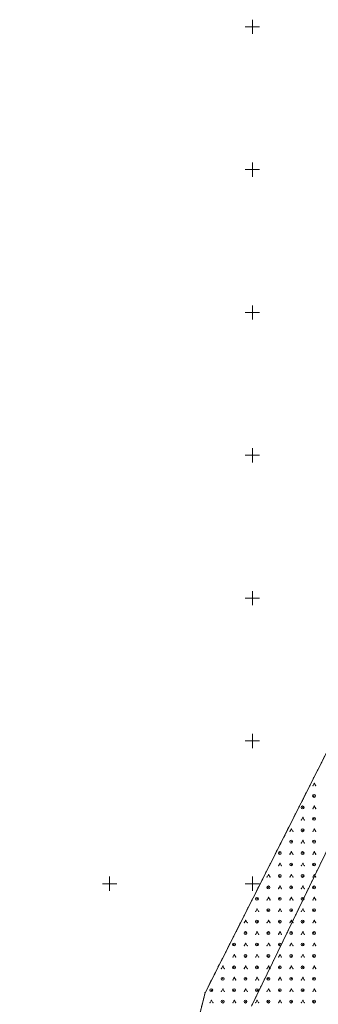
# Model space of a CAD drawing. Extents: x 6456700 to 6518119, y 5963420 to 5980059.
# Tile 134 of 256: x 6511987 to 6512092, y 5965557 to 5965902. Entities that reach past the tile are written whole.
import ezdxf

# ---------------------------------------------------------------- set-up
doc = ezdxf.new("R2010")
doc.units = 0
doc.header["$MEASUREMENT"] = 0
doc.linetypes.add('L_0_03', pattern=[1, 0.5, -0.5])
doc.linetypes.add('L_0_5A', pattern=[0.75, 0.5, -0.25])
doc.layers.get('0').update_dxf_attribs({"color": 2, "linetype": 'CONTINUOUS', "lineweight": 5})
for name, color, linetype, lineweight in [('203_punkt_graniczny', 7, 'CONTINUOUS', 18), ('218_kontur_uzytku_gruntowego', 96, 'L_0_03', 18), ('219_dzialka_ewidencyjna', 7, 'CONTINUOUS', 18), ('siatka_krzyrzy', 7, 'CONTINUOUS', 18), ('teren_zalesiony', 7, 'CONTINUOUS', 18)]:
    doc.layers.add(name, color=color, linetype=linetype, lineweight=lineweight)

# ---------------------------------------------------------------- blocks, each defined once
blk = doc.blocks.new('mdcp_nowa')
at = {"layer": '203_punkt_graniczny', "linetype": 'Continuous', "lineweight": 18, "true_color": 0x000000}
blk.add_hatch(color=18, dxfattribs=at).paths.add_polyline_path([(6494783.45, 5982011.79, 1), (6494783.45, 5982011.88, 1)])
at = {"layer": '203_punkt_graniczny', "color": 7, "linetype": 'Continuous', "lineweight": 18}
blk.add_circle((6494783.45, 5982011.84), 0.045, dxfattribs=at)
at = {"layer": '203_punkt_graniczny'}
blk.add_point((6494783.45, 5982011.84), dxfattribs=at)
at = {"layer": '218_kontur_uzytku_gruntowego', "lineweight": 18, "flags": 128}
for points in [[(6494783.45, 5982011.84), (6494839.49, 5982122.69)], [(6494855, 5982121.3), (6494799.66, 5982007.13)], [(6494777.87, 5981989.51), (6494783.45, 5982011.84)]]:
    blk.add_lwpolyline(points, dxfattribs=at)
at = {"layer": '218_kontur_uzytku_gruntowego'}
blk.add_point((6494783.45, 5982011.84), dxfattribs=at)
blk.add_point((6494783.45, 5982011.84), dxfattribs=at)
at = {"layer": '219_dzialka_ewidencyjna', "color": 3, "linetype": 'Continuous', "lineweight": 18, "flags": 128}
for points in [[(6494783.45, 5982011.84), (6494839.49, 5982122.69)], [(6494855, 5982121.3), (6494799.66, 5982007.13)], [(6494783.45, 5982011.84), (6494777.87, 5981989.51)]]:
    blk.add_lwpolyline(points, dxfattribs=at)
at = {"layer": '219_dzialka_ewidencyjna', "color": 3}
blk.add_point((6494783.45, 5982011.84), dxfattribs=at)
blk.add_point((6494783.45, 5982011.84), dxfattribs=at)
at = {"layer": 'siatka_krzyrzy', "linetype": 'Continuous', "lineweight": 18, "flags": 128}
for points in [[(6494797.5, 5982350), (6494802.5, 5982350)], [(6494800, 5982347.5), (6494800, 5982352.5)], [(6494800, 5982297.5), (6494800, 5982302.5)], [(6494797.5, 5982300), (6494802.5, 5982300)], [(6494797.5, 5982250), (6494802.5, 5982250)], [(6494800, 5982247.5), (6494800, 5982252.5)], [(6494800, 5982197.5), (6494800, 5982202.5)], [(6494797.5, 5982200), (6494802.5, 5982200)], [(6494797.5, 5982150), (6494802.5, 5982150)], [(6494800, 5982147.5), (6494800, 5982152.5)], [(6494800, 5982097.5), (6494800, 5982102.5)], [(6494797.5, 5982100), (6494802.5, 5982100)], [(6494747.5, 5982050), (6494752.5, 5982050)], [(6494750, 5982047.5), (6494750, 5982052.5)], [(6494797.5, 5982050), (6494802.5, 5982050)], [(6494800, 5982047.5), (6494800, 5982052.5)]]:
    blk.add_lwpolyline(points, dxfattribs=at)
at = {"layer": 'teren_zalesiony', "color": 7, "linetype": 'L_0_5A', "lineweight": 18, "flags": 128}
blk.add_lwpolyline([(6494749.04, 5981637.69), (6494755.66, 5981670.01), (6494737.46, 5981764.28), (6494737.16, 5981791.3), (6494749.04, 5981852.67), (6494764.75, 5981913.45), (6494775.9, 5981961.48), (6494777.87, 5981989.51), (6494783.45, 5982011.84), (6494839.49, 5982122.69), (6494841.39, 5982126.46), (6494851.65, 5982122.44), (6494855, 5982121.3), (6494865.72, 5982117.22), (6494882.84, 5982111.12), (6494875.44, 5982082.97), (6494872.69, 5982068.07), (6494858.39, 5982010.52), (6494853.7, 5981995.39), (6494844.87, 5981972.24), (6494839.8, 5981948.29), (6494834.59, 5981918.29), (6494833.67, 5981895.64), (6494825.04, 5981866.45), (6494815.66, 5981839.49), (6494806.63, 5981812.44), (6494796.98, 5981779.38), (6494788.24, 5981753.69), (6494779.47, 5981722.59), (6494776.56, 5981704.35), (6494773.52, 5981676.05), (6494771.09, 5981650.72), (6494766.1, 5981631.37), (6494758.67, 5981613.63), (6494743.13, 5981581.66), (6494718.51, 5981591.3), (6494736.43, 5981613.92)], close=True, dxfattribs=at)
at = {"layer": 'teren_zalesiony', "color": 7, "linetype": 'Continuous', "lineweight": 18, "flags": 128}
for points in [[(6494821.18, 5982084.34), (6494821.68, 5982085.21)], [(6494821.68, 5982085.21), (6494822.18, 5982084.34)], [(6494821.18, 5982076.34), (6494821.68, 5982077.21)], [(6494821.68, 5982077.21), (6494822.18, 5982076.34)], [(6494817.18, 5982072.34), (6494817.68, 5982073.21)], [(6494817.68, 5982073.21), (6494818.18, 5982072.34)], [(6494813.18, 5982068.34), (6494813.68, 5982069.21)], [(6494813.68, 5982069.21), (6494814.18, 5982068.34)], [(6494821.18, 5982068.34), (6494821.68, 5982069.21)], [(6494821.68, 5982069.21), (6494822.18, 5982068.34)], [(6494817.18, 5982064.34), (6494817.68, 5982065.21)], [(6494817.68, 5982065.21), (6494818.18, 5982064.34)], [(6494813.18, 5982060.34), (6494813.68, 5982061.21)], [(6494813.68, 5982061.21), (6494814.18, 5982060.34)], [(6494821.18, 5982060.34), (6494821.68, 5982061.21)], [(6494821.68, 5982061.21), (6494822.18, 5982060.34)], [(6494809.18, 5982056.34), (6494809.68, 5982057.21)], [(6494809.68, 5982057.21), (6494810.18, 5982056.34)], [(6494817.18, 5982056.34), (6494817.68, 5982057.21)], [(6494817.68, 5982057.21), (6494818.18, 5982056.34)], [(6494805.18, 5982052.34), (6494805.68, 5982053.21)], [(6494805.68, 5982053.21), (6494806.18, 5982052.34)], [(6494813.18, 5982052.34), (6494813.68, 5982053.21)], [(6494813.68, 5982053.21), (6494814.18, 5982052.34)], [(6494821.18, 5982052.34), (6494821.68, 5982053.21)], [(6494821.68, 5982053.21), (6494822.18, 5982052.34)], [(6494809.18, 5982048.34), (6494809.68, 5982049.21)], [(6494809.68, 5982049.21), (6494810.18, 5982048.34)], [(6494817.18, 5982048.34), (6494817.68, 5982049.21)], [(6494817.68, 5982049.21), (6494818.18, 5982048.34)], [(6494805.18, 5982044.34), (6494805.68, 5982045.21)], [(6494805.68, 5982045.21), (6494806.18, 5982044.34)], [(6494813.18, 5982044.34), (6494813.68, 5982045.21)], [(6494813.68, 5982045.21), (6494814.18, 5982044.34)], [(6494821.18, 5982044.34), (6494821.68, 5982045.21)], [(6494821.68, 5982045.21), (6494822.18, 5982044.34)], [(6494801.18, 5982040.34), (6494801.68, 5982041.21)], [(6494801.68, 5982041.21), (6494802.18, 5982040.34)], [(6494809.18, 5982040.34), (6494809.68, 5982041.21)], [(6494809.68, 5982041.21), (6494810.18, 5982040.34)], [(6494817.18, 5982040.34), (6494817.68, 5982041.21)], [(6494817.68, 5982041.21), (6494818.18, 5982040.34)], [(6494797.18, 5982036.34), (6494797.68, 5982037.21)], [(6494797.68, 5982037.21), (6494798.18, 5982036.34)], [(6494805.18, 5982036.34), (6494805.68, 5982037.21)], [(6494805.68, 5982037.21), (6494806.18, 5982036.34)], [(6494813.18, 5982036.34), (6494813.68, 5982037.21)], [(6494813.68, 5982037.21), (6494814.18, 5982036.34)], [(6494821.18, 5982036.34), (6494821.68, 5982037.21)], [(6494821.68, 5982037.21), (6494822.18, 5982036.34)], [(6494801.18, 5982032.34), (6494801.68, 5982033.21)], [(6494801.68, 5982033.21), (6494802.18, 5982032.34)], [(6494809.18, 5982032.34), (6494809.68, 5982033.21)], [(6494809.68, 5982033.21), (6494810.18, 5982032.34)], [(6494817.18, 5982032.34), (6494817.68, 5982033.21)], [(6494817.68, 5982033.21), (6494818.18, 5982032.34)], [(6494797.18, 5982028.34), (6494797.68, 5982029.21)], [(6494797.68, 5982029.21), (6494798.18, 5982028.34)], [(6494805.18, 5982028.34), (6494805.68, 5982029.21)], [(6494805.68, 5982029.21), (6494806.18, 5982028.34)], [(6494813.18, 5982028.34), (6494813.68, 5982029.21)], [(6494813.68, 5982029.21), (6494814.18, 5982028.34)], [(6494821.18, 5982028.34), (6494821.68, 5982029.21)], [(6494821.68, 5982029.21), (6494822.18, 5982028.34)], [(6494793.18, 5982024.34), (6494793.68, 5982025.21)], [(6494793.68, 5982025.21), (6494794.18, 5982024.34)], [(6494801.18, 5982024.34), (6494801.68, 5982025.21)], [(6494801.68, 5982025.21), (6494802.18, 5982024.34)], [(6494809.18, 5982024.34), (6494809.68, 5982025.21)], [(6494809.68, 5982025.21), (6494810.18, 5982024.34)], [(6494817.18, 5982024.34), (6494817.68, 5982025.21)], [(6494817.68, 5982025.21), (6494818.18, 5982024.34)], [(6494789.18, 5982020.34), (6494789.68, 5982021.21)], [(6494789.68, 5982021.21), (6494790.18, 5982020.34)], [(6494797.18, 5982020.34), (6494797.68, 5982021.21)], [(6494797.68, 5982021.21), (6494798.18, 5982020.34)], [(6494805.18, 5982020.34), (6494805.68, 5982021.21)], [(6494805.68, 5982021.21), (6494806.18, 5982020.34)], [(6494813.18, 5982020.34), (6494813.68, 5982021.21)], [(6494813.68, 5982021.21), (6494814.18, 5982020.34)], [(6494821.18, 5982020.34), (6494821.68, 5982021.21)], [(6494821.68, 5982021.21), (6494822.18, 5982020.34)], [(6494793.18, 5982016.34), (6494793.68, 5982017.21)], [(6494793.68, 5982017.21), (6494794.18, 5982016.34)], [(6494801.18, 5982016.34), (6494801.68, 5982017.21)], [(6494801.68, 5982017.21), (6494802.18, 5982016.34)], [(6494809.18, 5982016.34), (6494809.68, 5982017.21)], [(6494809.68, 5982017.21), (6494810.18, 5982016.34)], [(6494817.18, 5982016.34), (6494817.68, 5982017.21)], [(6494817.68, 5982017.21), (6494818.18, 5982016.34)], [(6494789.18, 5982012.34), (6494789.68, 5982013.21)], [(6494789.68, 5982013.21), (6494790.18, 5982012.34)], [(6494797.18, 5982012.34), (6494797.68, 5982013.21)], [(6494797.68, 5982013.21), (6494798.18, 5982012.34)], [(6494805.18, 5982012.34), (6494805.68, 5982013.21)], [(6494805.68, 5982013.21), (6494806.18, 5982012.34)], [(6494813.18, 5982012.34), (6494813.68, 5982013.21)], [(6494813.68, 5982013.21), (6494814.18, 5982012.34)], [(6494821.18, 5982012.34), (6494821.68, 5982013.21)], [(6494821.68, 5982013.21), (6494822.18, 5982012.34)], [(6494785.18, 5982008.34), (6494785.68, 5982009.21)], [(6494785.68, 5982009.21), (6494786.18, 5982008.34)], [(6494793.18, 5982008.34), (6494793.68, 5982009.21)], [(6494793.68, 5982009.21), (6494794.18, 5982008.34)], [(6494801.18, 5982008.34), (6494801.68, 5982009.21)], [(6494801.68, 5982009.21), (6494802.18, 5982008.34)], [(6494809.18, 5982008.34), (6494809.68, 5982009.21)], [(6494809.68, 5982009.21), (6494810.18, 5982008.34)], [(6494817.18, 5982008.34), (6494817.68, 5982009.21)], [(6494817.68, 5982009.21), (6494818.18, 5982008.34)]]:
    blk.add_lwpolyline(points, dxfattribs=at)
at = {"layer": 'teren_zalesiony', "color": 7, "linetype": 'Continuous', "lineweight": 18}
for centre in [(6494821.6, 5982080.75), (6494817.6, 5982076.75), (6494821.6, 5982072.75), (6494817.6, 5982068.75), (6494813.6, 5982064.75), (6494821.6, 5982064.75), (6494809.6, 5982060.75), (6494817.6, 5982060.75), (6494813.6, 5982056.75), (6494821.6, 5982056.75), (6494809.6, 5982052.75), (6494817.6, 5982052.75), (6494805.6, 5982048.75), (6494813.6, 5982048.75), (6494821.6, 5982048.75), (6494801.6, 5982044.75), (6494809.6, 5982044.75), (6494817.6, 5982044.75), (6494805.6, 5982040.75), (6494813.6, 5982040.75), (6494821.6, 5982040.75), (6494801.6, 5982036.75), (6494809.6, 5982036.75), (6494817.6, 5982036.75), (6494797.6, 5982032.75), (6494805.6, 5982032.75), (6494813.6, 5982032.75), (6494821.6, 5982032.75), (6494793.6, 5982028.75), (6494801.6, 5982028.75), (6494809.6, 5982028.75), (6494817.6, 5982028.75), (6494797.6, 5982024.75), (6494805.6, 5982024.75), (6494813.6, 5982024.75), (6494821.6, 5982024.75), (6494793.6, 5982020.75), (6494801.6, 5982020.75), (6494809.6, 5982020.75), (6494817.6, 5982020.75), (6494789.6, 5982016.75), (6494797.6, 5982016.75), (6494805.6, 5982016.75), (6494813.6, 5982016.75), (6494821.6, 5982016.75), (6494785.6, 5982012.75), (6494793.6, 5982012.75), (6494801.6, 5982012.75), (6494809.6, 5982012.75), (6494817.6, 5982012.75), (6494789.6, 5982008.75), (6494797.6, 5982008.75), (6494805.6, 5982008.75), (6494813.6, 5982008.75), (6494821.6, 5982008.75)]:
    blk.add_circle(centre, 0.5, dxfattribs=at)
at = {"layer": 'teren_zalesiony'}
for p in [(6494821.18, 5982084.34), (6494821.68, 5982085.21), (6494821.68, 5982085.21), (6494822.18, 5982084.34), (6494821.6, 5982080.75), (6494817.6, 5982076.75), (6494821.18, 5982076.34), (6494821.68, 5982077.21), (6494821.68, 5982077.21), (6494822.18, 5982076.34), (6494817.18, 5982072.34), (6494817.68, 5982073.21), (6494817.68, 5982073.21), (6494818.18, 5982072.34), (6494821.6, 5982072.75), (6494813.18, 5982068.34), (6494813.68, 5982069.21), (6494813.68, 5982069.21), (6494814.18, 5982068.34), (6494817.6, 5982068.75), (6494821.18, 5982068.34), (6494821.68, 5982069.21), (6494821.68, 5982069.21), (6494822.18, 5982068.34), (6494813.6, 5982064.75), (6494817.18, 5982064.34), (6494817.68, 5982065.21), (6494817.68, 5982065.21), (6494818.18, 5982064.34), (6494821.6, 5982064.75), (6494809.6, 5982060.75), (6494813.18, 5982060.34), (6494813.68, 5982061.21), (6494813.68, 5982061.21), (6494814.18, 5982060.34), (6494817.6, 5982060.75), (6494821.18, 5982060.34), (6494821.68, 5982061.21), (6494821.68, 5982061.21), (6494822.18, 5982060.34), (6494809.68, 5982057.21), (6494809.68, 5982057.21), (6494813.6, 5982056.75), (6494817.68, 5982057.21), (6494817.68, 5982057.21), (6494821.6, 5982056.75), (6494809.18, 5982056.34), (6494810.18, 5982056.34), (6494817.18, 5982056.34), (6494818.18, 5982056.34), (6494805.18, 5982052.34), (6494805.68, 5982053.21), (6494805.68, 5982053.21), (6494806.18, 5982052.34), (6494809.6, 5982052.75), (6494813.18, 5982052.34), (6494813.68, 5982053.21), (6494813.68, 5982053.21), (6494814.18, 5982052.34), (6494817.6, 5982052.75), (6494821.18, 5982052.34), (6494821.68, 5982053.21), (6494821.68, 5982053.21), (6494822.18, 5982052.34), (6494805.6, 5982048.75), (6494809.18, 5982048.34), (6494809.68, 5982049.21), (6494809.68, 5982049.21), (6494810.18, 5982048.34), (6494813.6, 5982048.75), (6494817.18, 5982048.34), (6494817.68, 5982049.21), (6494817.68, 5982049.21), (6494818.18, 5982048.34), (6494821.6, 5982048.75), (6494801.6, 5982044.75), (6494805.18, 5982044.34), (6494805.68, 5982045.21), (6494805.68, 5982045.21), (6494806.18, 5982044.34), (6494809.6, 5982044.75), (6494813.18, 5982044.34), (6494813.68, 5982045.21), (6494813.68, 5982045.21), (6494814.18, 5982044.34), (6494817.6, 5982044.75), (6494821.18, 5982044.34), (6494821.68, 5982045.21), (6494821.68, 5982045.21), (6494822.18, 5982044.34), (6494801.18, 5982040.34), (6494801.68, 5982041.21), (6494801.68, 5982041.21), (6494802.18, 5982040.34), (6494805.6, 5982040.75), (6494809.18, 5982040.34), (6494809.68, 5982041.21), (6494809.68, 5982041.21), (6494810.18, 5982040.34), (6494813.6, 5982040.75), (6494817.18, 5982040.34), (6494817.68, 5982041.21), (6494817.68, 5982041.21), (6494818.18, 5982040.34), (6494821.6, 5982040.75), (6494797.18, 5982036.34), (6494797.68, 5982037.21), (6494797.68, 5982037.21), (6494798.18, 5982036.34), (6494801.6, 5982036.75), (6494805.18, 5982036.34), (6494805.68, 5982037.21), (6494805.68, 5982037.21), (6494806.18, 5982036.34), (6494809.6, 5982036.75), (6494813.18, 5982036.34), (6494813.68, 5982037.21), (6494813.68, 5982037.21), (6494814.18, 5982036.34), (6494817.6, 5982036.75), (6494821.18, 5982036.34), (6494821.68, 5982037.21), (6494821.68, 5982037.21), (6494822.18, 5982036.34), (6494797.6, 5982032.75), (6494801.68, 5982033.21), (6494801.68, 5982033.21), (6494805.6, 5982032.75), (6494809.68, 5982033.21), (6494809.68, 5982033.21), (6494813.6, 5982032.75), (6494817.68, 5982033.21), (6494817.68, 5982033.21), (6494821.6, 5982032.75), (6494797.68, 5982029.21), (6494797.68, 5982029.21), (6494801.18, 5982032.34), (6494802.18, 5982032.34), (6494805.68, 5982029.21), (6494805.68, 5982029.21), (6494809.18, 5982032.34), (6494810.18, 5982032.34), (6494813.68, 5982029.21), (6494813.68, 5982029.21), (6494817.18, 5982032.34), (6494818.18, 5982032.34), (6494821.68, 5982029.21), (6494821.68, 5982029.21), (6494793.6, 5982028.75), (6494797.18, 5982028.34), (6494798.18, 5982028.34), (6494801.6, 5982028.75), (6494805.18, 5982028.34), (6494806.18, 5982028.34), (6494809.6, 5982028.75), (6494813.18, 5982028.34), (6494814.18, 5982028.34), (6494817.6, 5982028.75), (6494821.18, 5982028.34), (6494822.18, 5982028.34), (6494793.18, 5982024.34), (6494793.68, 5982025.21), (6494793.68, 5982025.21), (6494794.18, 5982024.34), (6494797.6, 5982024.75), (6494801.18, 5982024.34), (6494801.68, 5982025.21), (6494801.68, 5982025.21), (6494802.18, 5982024.34), (6494805.6, 5982024.75), (6494809.18, 5982024.34), (6494809.68, 5982025.21), (6494809.68, 5982025.21), (6494810.18, 5982024.34), (6494813.6, 5982024.75), (6494817.18, 5982024.34), (6494817.68, 5982025.21), (6494817.68, 5982025.21), (6494818.18, 5982024.34), (6494821.6, 5982024.75), (6494789.18, 5982020.34), (6494789.68, 5982021.21), (6494789.68, 5982021.21), (6494790.18, 5982020.34), (6494793.6, 5982020.75), (6494797.18, 5982020.34), (6494797.68, 5982021.21), (6494797.68, 5982021.21), (6494798.18, 5982020.34), (6494801.6, 5982020.75), (6494805.18, 5982020.34), (6494805.68, 5982021.21), (6494805.68, 5982021.21), (6494806.18, 5982020.34), (6494809.6, 5982020.75), (6494813.18, 5982020.34), (6494813.68, 5982021.21), (6494813.68, 5982021.21), (6494814.18, 5982020.34), (6494817.6, 5982020.75), (6494821.18, 5982020.34), (6494821.68, 5982021.21), (6494821.68, 5982021.21), (6494822.18, 5982020.34), (6494789.6, 5982016.75), (6494793.18, 5982016.34), (6494793.68, 5982017.21), (6494793.68, 5982017.21), (6494794.18, 5982016.34), (6494797.6, 5982016.75), (6494801.18, 5982016.34), (6494801.68, 5982017.21), (6494801.68, 5982017.21), (6494802.18, 5982016.34), (6494805.6, 5982016.75), (6494809.18, 5982016.34), (6494809.68, 5982017.21), (6494809.68, 5982017.21), (6494810.18, 5982016.34), (6494813.6, 5982016.75), (6494817.18, 5982016.34), (6494817.68, 5982017.21), (6494817.68, 5982017.21), (6494818.18, 5982016.34), (6494821.6, 5982016.75), (6494785.6, 5982012.75), (6494789.18, 5982012.34), (6494789.68, 5982013.21), (6494789.68, 5982013.21), (6494790.18, 5982012.34), (6494793.6, 5982012.75), (6494797.18, 5982012.34), (6494797.68, 5982013.21), (6494797.68, 5982013.21), (6494798.18, 5982012.34), (6494801.6, 5982012.75), (6494805.18, 5982012.34), (6494805.68, 5982013.21), (6494805.68, 5982013.21), (6494806.18, 5982012.34), (6494809.6, 5982012.75), (6494813.18, 5982012.34), (6494813.68, 5982013.21), (6494813.68, 5982013.21), (6494814.18, 5982012.34), (6494817.6, 5982012.75), (6494821.18, 5982012.34), (6494821.68, 5982013.21), (6494821.68, 5982013.21), (6494822.18, 5982012.34), (6494783.45, 5982011.84), (6494785.68, 5982009.21), (6494785.68, 5982009.21), (6494789.6, 5982008.75), (6494793.68, 5982009.21), (6494793.68, 5982009.21), (6494797.6, 5982008.75), (6494801.68, 5982009.21), (6494801.68, 5982009.21), (6494805.6, 5982008.75), (6494809.68, 5982009.21), (6494809.68, 5982009.21), (6494813.6, 5982008.75), (6494817.68, 5982009.21), (6494817.68, 5982009.21), (6494821.6, 5982008.75), (6494785.18, 5982008.34), (6494786.18, 5982008.34), (6494793.18, 5982008.34), (6494794.18, 5982008.34), (6494801.18, 5982008.34), (6494802.18, 5982008.34), (6494809.18, 5982008.34), (6494810.18, 5982008.34), (6494817.18, 5982008.34), (6494818.18, 5982008.34)]:
    blk.add_point(p, dxfattribs=at)

msp = doc.modelspace()

# ---------------------------------------------------------------- block references
at = {"linetype": 'ByBlock'}
msp.add_blockref('mdcp_nowa', (17268.786, -16450.998), dxfattribs=at)

doc.saveas('drawing.dxf')
